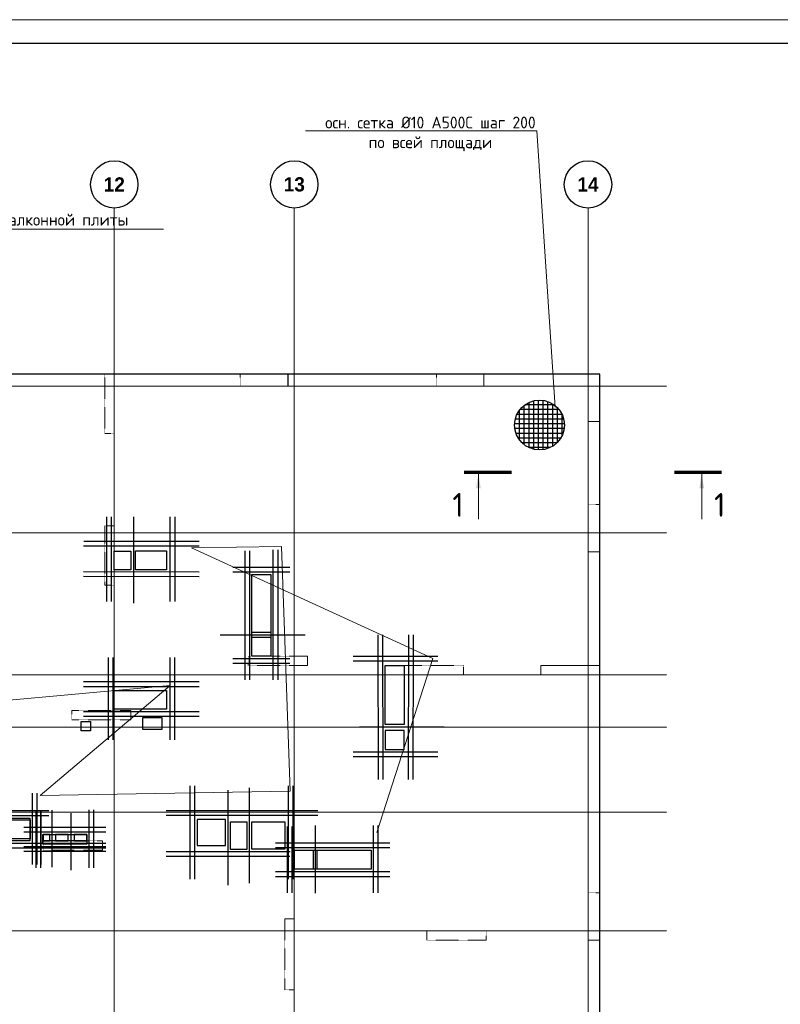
# Model space of a CAD drawing. Header units: millimetres. Extents: x -42044588 to 856694, y -806701 to 941911.
# Tile 203 of 256: x -66564 to -50508, y -279022 to -258229. Entities that reach past the tile are written whole.
import ezdxf
from ezdxf import colors
from ezdxf.entities.mleader import LeaderData, LeaderLine
from ezdxf.math import Vec2, Vec3

# ---------------------------------------------------------------- set-up
doc = ezdxf.new("R2010")
doc.units = ezdxf.units.MM
for name, pattern in [('______5', [1100, 800, -100, 100, -100]), ('DASHED', [7, 5, -2, 0]), ('осевая', [50.8, 31.75, -6.35, 6.35, -6.35])]:
    doc.linetypes.add(name, pattern=pattern)
for name, color, linetype, lineweight in [('907Сл Осевые', 1, 'Continuous', 0), ('_0.25', 114, 'Continuous', 25), ('_0.5', 94, 'Continuous', 50), ('Оси', 40, '______5', 18), ('Перекрытие ж_бетон', 1, 'Continuous', 30), ('подоснова', 151, 'Continuous', 5), ('РАЗМЕРЫ', 1, 'Continuous', 9), ('СТЕНЫ', 3, 'Continuous', 30), ('ТОНКИЕ', 7, 'Continuous', 9), ('Узлы', 7, 'Continuous', 0)]:
    doc.layers.add(name, color=color, linetype=linetype, lineweight=lineweight)
doc.layers.add('Колонна_ бетон', color=7, linetype='Continuous', lineweight=50, true_color=0xb4b496)
doc.layers.add('ТОЛСТЫЕ_ОСНОВНЫЕ', color=6, linetype='Continuous')
doc.styles.add('Century Gothic', font='GOTHIC.TTF')
doc.styles.add('GOST-2.304_Type-B', font='GOST_Common.ttf')

# ---------------------------------------------------------------- blocks, each defined once
blk = doc.blocks.new('*U6686')
at = {"layer": 'ТОЛСТЫЕ_ОСНОВНЫЕ', "color": 6}
blk.add_lwpolyline([(20, 5), (886, 5), (886, 415), (20, 415)], close=True, dxfattribs=at)
at = {"layer": 'ТОНКИЕ'}
blk.add_lwpolyline([(0, 0), (891, 0), (891, 420), (0, 420)], close=True, dxfattribs=at)
blk = doc.blocks.new('NSY101')
at = {"color": 0, "linetype": 'ByBlock', "lineweight": -2}
blk.add_circle((0, 0), 50, dxfattribs=at)
blk = doc.blocks.new('СЛОЖНЫЙ_ОБЪЕКТ_19')
at = {"layer": 'Оси', "color": 16, "linetype": 'Continuous', "lineweight": 25, "transparency": 33554687, "xscale": 9.999999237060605, "yscale": 9.999999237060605, "zscale": 9.999999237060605}
blk.add_blockref('NSY101', (41513, -989), dxfattribs=at)
at = {"layer": 'Оси', "color": 16, "linetype": 'Continuous', "lineweight": 25, "transparency": 33554687, "insert": (41513, -989), "char_height": 300, "width": 620, "attachment_point": 5, "style": 'Century Gothic'}
blk.add_mtext('\\A1;{\\fCentury Gothic|i0|b1;\\H300.000000;\\W1.000000;\\C16;12}\\P', dxfattribs=at)
blk = doc.blocks.new('СЛОЖНЫЙ_ОБЪЕКТ_20')
at = {"layer": 'Оси', "color": 16, "linetype": 'Continuous', "lineweight": 25, "transparency": 33554687, "xscale": 9.999999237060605, "yscale": 9.999999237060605, "zscale": 9.999999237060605}
blk.add_blockref('NSY101', (45313, -989), dxfattribs=at)
at = {"layer": 'Оси', "color": 16, "linetype": 'Continuous', "lineweight": 25, "transparency": 33554687, "insert": (45313, -989), "char_height": 300, "width": 620, "attachment_point": 5, "style": 'Century Gothic'}
blk.add_mtext('\\A1;{\\fCentury Gothic|i0|b1;\\H300.000000;\\W1.000000;\\C16;13}\\P', dxfattribs=at)
blk = doc.blocks.new('СЛОЖНЫЙ_ОБЪЕКТ_21')
at = {"layer": 'Оси', "color": 16, "linetype": 'Continuous', "lineweight": 25, "transparency": 33554687, "xscale": 9.999999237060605, "yscale": 9.999999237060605, "zscale": 9.999999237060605}
blk.add_blockref('NSY101', (51513, -989), dxfattribs=at)
at = {"layer": 'Оси', "color": 16, "linetype": 'Continuous', "lineweight": 25, "transparency": 33554687, "insert": (51513, -989), "char_height": 300, "width": 620, "attachment_point": 5, "style": 'Century Gothic'}
blk.add_mtext('\\A1;{\\fCentury Gothic|i0|b1;\\H300.000000;\\W1.000000;\\C16;14}\\P', dxfattribs=at)
blk = doc.blocks.new('оси блок 2')
at = {"layer": 'Оси', "color": 16, "linetype": 'осевая', "lineweight": 0, "ltscale": 0.25, "transparency": 33554687}
for p, q in [((-48904.7, -322543), (-48904.7, -347914.1)), ((-45104.7, -322543), (-45104.7, -347914.1)), ((-38904.7, -322543), (-38904.7, -347914.1)), ((-89822.3, -326301.3), (-37238.5, -326301.3)), ((-89822.3, -329401.3), (-37238.5, -329401.3)), ((-89822.3, -332401.3), (-37238.5, -332401.3)), ((-89822.3, -333501.3), (-37238.5, -333501.3)), ((-89822.3, -335301.3), (-37238.5, -335301.3)), ((-89822.3, -337801.3), (-37238.5, -337801.3))]:
    blk.add_line(p, q, dxfattribs=at)
at = {"layer": 'Оси', "color": 16, "linetype": 'Continuous', "lineweight": 25, "transparency": 33554687}
for name in ['СЛОЖНЫЙ_ОБЪЕКТ_19', 'СЛОЖНЫЙ_ОБЪЕКТ_20', 'СЛОЖНЫЙ_ОБЪЕКТ_21']:
    blk.add_blockref(name, (-90418.2, -321053.5), dxfattribs=at)
blk = doc.blocks.new('подложка стн 1-го этажа')
at = {"layer": 'Колонна_ бетон', "color": 252, "linetype": 'DASHED', "lineweight": 0, "ltscale": 0.5, "true_color": 0x939598, "transparency": 33554687}
for p, q in [((55094, 26362, -200), (55094, 26362, -200)), ((54844, 26112, -200), (54844, 26112, -200)), ((44644, 23162, -200), (44644, 23162, -200)), ((44644, 23162, -200), (44844, 23162, -200)), ((44644, 23162, -200), (44644, 21912, -200)), ((44844, 23162, -200), (44844, 23162, -200)), ((44844, 21912, -200), (44844, 23162, -200)), ((44844, 21912, -200), (44644, 21912, -200)), ((44644, 21912, -200), (44644, 21912, -200)), ((44844, 21912, -200), (44844, 21912, -200)), ((47669, 20412, -200), (47669, 20212, -200)), ((48919, 20412, -200), (47669, 20412, -200)), ((47669, 20412, -200), (47669, 20412, -200)), ((48919, 20412, -200), (48919, 20412, -200)), ((48919, 20212, -200), (48919, 20412, -200)), ((47669, 20212, -200), (47669, 20212, -200)), ((48919, 20212, -200), (47669, 20212, -200)), ((48919, 20212, -200), (48919, 20212, -200)), ((50964, 20212, -200), (50964, 20012, -200)), ((50964, 20212, -200), (50964, 20212, -200)), ((52214, 20212, -200), (50964, 20212, -200)), ((52214, 20212, -200), (52214, 20012, -200)), ((52214, 20212, -200), (52214, 20212, -200)), ((50964, 20012, -200), (50964, 20012, -200)), ((50964, 20012, -200), (52214, 20012, -200)), ((52214, 20012, -200), (52214, 20012, -200)), ((43944, 19062, -200), (43944, 19262, -200)), ((43944, 19262, -200), (43944, 19262, -200)), ((45194, 19262, -200), (43944, 19262, -200)), ((45194, 19262, -200), (45194, 19262, -200)), ((45194, 19262, -200), (45194, 19062, -200)), ((43944, 19062, -200), (43944, 19062, -200)), ((45194, 19062, -200), (43944, 19062, -200)), ((45194, 19062, -200), (45194, 19062, -200)), ((43343, 16512, -200), (43343, 16512, -200)), ((44593, 16512, -200), (43343, 16512, -200)), ((43343, 16512, -200), (43343, 16312, -200)), ((44593, 16512, -200), (44593, 16512, -200)), ((44593, 16312, -200), (44593, 16512, -200)), ((43343, 16312, -200), (43343, 16312, -200)), ((43343, 16312, -200), (44593, 16312, -200)), ((44593, 16312, -200), (44593, 16312, -200)), ((48644, 14862, -200), (48444, 14862, -200)), ((48444, 14862, -200), (48444, 14862, -200)), ((48444, 13362, -200), (48444, 14862, -200)), ((48644, 14862, -200), (48644, 14862, -200)), ((48644, 14862, -200), (48644, 13362, -200)), ((51444, 14412, -200), (51444, 14612, -200)), ((51444, 14612, -200), (51444, 14612, -200)), ((51444, 14612, -200), (52694, 14612, -200)), ((52694, 14612, -200), (52694, 14412, -200)), ((52694, 14612, -200), (52694, 14612, -200)), ((51444, 14412, -200), (51444, 14412, -200)), ((52694, 14412, -200), (51444, 14412, -200)), ((52694, 14412, -200), (52694, 14412, -200)), ((48444, 13362, -200), (48644, 13362, -200)), ((48444, 13362, -200), (48444, 13362, -200)), ((48644, 13362, -200), (48644, 13362, -200))]:
    blk.add_line(p, q, dxfattribs=at)
for points, elevation in [([(44644, 26362), (44844, 26362), (44844, 25112), (44644, 25112)], -560), ([(47504, 26362), (48504, 26362), (48504, 26112), (47504, 26112)], -360), ([(47504, 26362), (48514, 26362), (48514, 26112), (47504, 26112)], -560), ([(51644, 26362), (52644, 26362), (52644, 26112), (51644, 26112)], -360), ([(54844, 26362), (55094, 26362), (55094, 25362), (54844, 25362)], -560), ([(54844, 23612), (55094, 23612), (55094, 22612), (54844, 22612)], -360), ([(54844, 23612), (55094, 23612), (55094, 22612), (54844, 22612)], -560), ([(55094, 20212), (53844, 20212), (53844, 20012), (55094, 20012)], -560), ([(54844, 15412), (55094, 15412), (55094, 14412), (54844, 14412)], -560)]:
    blk.add_lwpolyline(points, close=True, dxfattribs=dict(at, elevation=elevation))
at = {"layer": 'СТЕНЫ', "color": 252, "linetype": 'DASHED', "lineweight": 0, "ltscale": 0.5, "true_color": 0x939598, "transparency": 33554687}
for p, q in [((53844, 20212, -200), (54844, 20212, -200)), ((53844, 20012, -200), (53844, 20212, -200)), ((53844, 20212, -200), (53844, 20212, -200)), ((54844, 20212, -200), (54844, 20212, -200)), ((53844, 20012, -200), (53844, 20012, -200)), ((53844, 20012, -200), (54844, 20012, -200)), ((54844, 20012, -200), (54844, 20012, -200))]:
    blk.add_line(p, q, dxfattribs=at)
blk = doc.blocks.new('_None')
blk = doc.blocks.new('*U4607')
at = {"layer": '_0.25', "ltscale": 100}
blk.add_lwpolyline([(0, 402), (1619, 402), (1619, 0), (0, 0)], close=True, dxfattribs=at)
at = {"layer": '_0.5', "color": 7, "lineweight": 30, "ltscale": 100}
for p, q in [((-150, 902), (-150, -500)), ((-50, 902), (-50, -500)), ((1669, -500), (1669, 927)), ((1769, -500), (1769, 927)), ((2019, 552), (-400, 552)), ((2019, 452), (-400, 452)), ((-400, -50), (2019, -50)), ((-400, -150), (2019, -150))]:
    blk.add_line(p, q, dxfattribs=at)
blk = doc.blocks.new('*U6776')
at = {"layer": '_0.25', "ltscale": 100}
blk.add_lwpolyline([(0, 130), (920, 130), (920, 0), (0, 0)], close=True, dxfattribs=at)
at = {"layer": '_0.5', "color": 7, "lineweight": 30, "ltscale": 100}
for p, q in [((-150, 630), (-150, -500)), ((-50, 630), (-50, -500)), ((970, -500), (970, 655)), ((1070, -500), (1070, 655)), ((1320, 280), (-256, 280)), ((1320, 180), (-256, 180)), ((-400, -50), (1320, -50)), ((-400, -150), (1320, -150))]:
    blk.add_line(p, q, dxfattribs=at)
blk = doc.blocks.new('*U6775')
at = {"layer": '_0.25', "ltscale": 100}
blk.add_lwpolyline([(0, 480), (3320, 480), (3320, 0), (0, 0)], close=True, dxfattribs=at)
at = {"layer": '_0.5', "color": 7, "lineweight": 30, "ltscale": 100}
for p, q in [((-150, 980), (-150, -500)), ((-50, 980), (-50, -500)), ((3370, -500), (3370, 1005)), ((3470, -500), (3470, 1005)), ((3720, 630), (-400, 630)), ((3720, 530), (-400, 530)), ((-400, -50), (3720, -50)), ((-400, -150), (3720, -150))]:
    blk.add_line(p, q, dxfattribs=at)
blk = doc.blocks.new('*U6770')
at = {"layer": '_0.25', "ltscale": 100}
blk.add_lwpolyline([(0, 1722), (401, 1722), (401, 0), (0, 0)], close=True, dxfattribs=at)
at = {"layer": '_0.5', "color": 7, "lineweight": 30, "ltscale": 100}
for p, q in [((-150, 2222), (-150, -500)), ((-50, 2222), (-50, -500)), ((451, -500), (451, 2247)), ((551, -500), (551, 2247)), ((801, 1872), (-400, 1872)), ((801, 1772), (-400, 1772)), ((-400, -50), (801, -50)), ((-400, -150), (801, -150))]:
    blk.add_line(p, q, dxfattribs=at)
blk = doc.blocks.new('*U6940')
at = {"layer": '_0.25', "ltscale": 100}
blk.add_lwpolyline([(0, 201), (930, 201), (930, 0), (0, 0)], close=True, dxfattribs=at)
at = {"layer": '_0.5', "color": 7, "lineweight": 30, "ltscale": 100}
for p, q in [((-150, 701), (-150, -500)), ((-50, 701), (-50, -500)), ((980, -500), (980, 726)), ((1080, -500), (1080, 726)), ((1330, 351), (-400, 351)), ((1330, 251), (-400, 251)), ((-400, -50), (1330, -50)), ((-400, -150), (1330, -150))]:
    blk.add_line(p, q, dxfattribs=at)
blk = doc.blocks.new('блочина')
at = {"layer": 'Перекрытие ж_бетон', "color": 4}
for points in [[(140763, 63798), (140763, 63398), (140413, 63398), (140413, 63798)], [(140861, 63400), (140861, 63800), (141511, 63800), (141511, 63400)], [(143317, 63300), (143717, 63300), (143717, 62080), (143317, 62080)], [(146133, 61378), (146533, 61378), (146533, 60138), (146133, 60138)], [(140413, 60455), (140413, 60855), (141513, 60855), (141513, 60455)], [(141413, 60030), (141013, 60030), (141013, 60280), (141413, 60280)], [(137963, 57720), (137963, 58120), (138633, 58120), (138633, 57720)], [(142763, 57580), (142763, 58130), (142163, 58130), (142163, 57580)], [(143213, 58078), (143213, 57498), (142862, 57498), (142862, 58078)], [(143313, 57500), (143313, 58080), (144013, 58080), (144013, 57500)], [(144613, 57478), (144613, 57078), (144213, 57078), (144213, 57478)], [(144693, 57080), (144693, 57480), (145833, 57480), (145833, 57080)]]:
    blk.add_lwpolyline(points, close=True, dxfattribs=at)
for points, elevation in [([(143318, 61978), (143716, 61978), (143716, 61578), (143318, 61578)], 4500), ([(139052, 57810), (138912, 57810), (138912, 57680), (139052, 57680)], 360), ([(139442, 57810), (139172, 57810), (139172, 57680), (139442, 57680)], 360), ([(139832, 57810), (139562, 57810), (139562, 57680), (139832, 57680)], 360)]:
    blk.add_lwpolyline(points, close=True, dxfattribs=dict(at, elevation=elevation))
at = {"layer": 'Перекрытие ж_бетон', "color": 4, "ltscale": 100}
blk.add_lwpolyline([(139913, 60198), (139913, 59998), (139713, 59998), (139713, 60198)], close=True, dxfattribs=at)
at = {"layer": 'РАЗМЕРЫ', "color": 4, "lineweight": 30}
blk.add_lwpolyline([(146533, 60010), (146133, 60010), (146133, 59610), (146533, 59610)], close=True, dxfattribs=at)

msp = doc.modelspace()

# ---------------------------------------------------------------- linework, layer by layer
at = {"color": 2, "lineweight": 25, "ltscale": 100}
for p, q in [((-55818.955, -266313.872), (-55818.955, -267263.648)), ((-55718.955, -266278.031), (-55718.955, -267299.489)), ((-55618.955, -266263.241), (-55618.955, -267314.279)), ((-55518.955, -266267.708), (-55518.955, -267309.812)), ((-55418.955, -266291.949), (-55418.955, -267285.571)), ((-55318.955, -266339.152), (-55318.955, -267238.367)), ((-56018.955, -266480.755), (-56018.955, -267096.765)), ((-55180.457, -266464.321), (-56005.545, -266464.321)), ((-55918.955, -266376.216), (-55918.955, -267201.304)), ((-55284.996, -266364.321), (-55901.006, -266364.321)), ((-55218.955, -266417.987), (-55218.955, -267159.533)), ((-55067.482, -266764.321), (-56118.52, -266764.321)), ((-55082.272, -266664.321), (-56103.73, -266664.321)), ((-55118.113, -266564.321), (-56067.889, -266564.321)), ((-55118.955, -266558.981), (-55118.955, -267018.539)), ((-55071.949, -266864.321), (-56114.053, -266864.321)), ((-55096.19, -266964.321), (-56089.812, -266964.321)), ((-55143.394, -267064.321), (-56042.609, -267064.321)), ((-55222.228, -267164.321), (-55963.774, -267164.321)), ((-55363.222, -267264.321), (-55822.78, -267264.321))]:
    msp.add_line(p, q, dxfattribs=at)
at = {"lineweight": 30}
for p, q in [((-64734.33, -268725.12, -720), (-64734.33, -270515.12, -720)), ((-64634.33, -268725.12, -720), (-64634.33, -270515.12, -720)), ((-64162.594, -268729.87, -360), (-64162.594, -270549.87, -360)), ((-63391.682, -268725.12, -720), (-63391.682, -270515.12, -720)), ((-63291.682, -268725.12, -720), (-63291.682, -270515.12, -720)), ((-62771.682, -269245.12, -720), (-65208.919, -269251.704, -720)), ((-62771.682, -269345.12, -720), (-65218.515, -269350.393, -720)), ((-62771.682, -269895.12, -720), (-65218.515, -269889.848, -720)), ((-62771.682, -269995.12, -720), (-65218.515, -269989.848, -720)), ((-62329.617, -271217.664, 120.058), (-60539.617, -271217.664, 120.058)), ((-59005.556, -271220.028, -360), (-58998.972, -274275.098, -360)), ((-58905.556, -271220.028, -360), (-58898.972, -274275.098, -360)), ((-58355.556, -271220.028, -360), (-58362.139, -274275.098, -360)), ((-58255.556, -271220.028, -360), (-58262.139, -274275.098, -360)), ((-64696.433, -271695.028, -720), (-64696.433, -273435.028, -720)), ((-64596.433, -271695.028, -720), (-64596.433, -273435.028, -720)), ((-63396.025, -271695.028, -720), (-63396.025, -273435.028, -720)), ((-63296.025, -271695.028, -720), (-63296.025, -273435.028, -720)), ((-59525.556, -271671.064, -360), (-57735.556, -271671.064, -360)), ((-59525.556, -271771.064, -360), (-57735.556, -271771.064, -360)), ((-62776.229, -272215.028, -720), (-65216.433, -272215.028, -720)), ((-62776.229, -272315.028, -720), (-65216.433, -272315.028, -720)), ((-62776.229, -272842.403, -160), (-65216.433, -272842.403, -160)), ((-62776.229, -272942.403, -160), (-65216.433, -272942.403, -160)), ((-57603.277, -273168.007), (-59393.277, -273168.007)), ((-59525.556, -273687.601, -360), (-57735.556, -273687.601, -360)), ((-59525.556, -273787.601, -360), (-57735.556, -273787.601, -360)), ((-62965.067, -276380.86, -360), (-62965.067, -274410.98, -360)), ((-62865.067, -276380.86, -360), (-62865.067, -274410.98, -360)), ((-61722.891, -274452.365, -360), (-61721.606, -276462.201, -360)), ((-60892.739, -276380.86, -360), (-60892.739, -274410.98, -360)), ((-60792.739, -276380.86, -360), (-60792.739, -274410.98, -360)), ((-62171.618, -274499.304, -360), (-62170.334, -276509.14, -360)), ((-60271.685, -274934.901, -360), (-63470.067, -274934.901, -360)), ((-60271.685, -275034.901, -360), (-63470.067, -275034.901, -360)), ((-60329.822, -275246.274, -360), (-60329.822, -276671.912, -360)), ((-60856.49, -275799.362, -160), (-63470.067, -275799.362, -160)), ((-60863.9, -275899.362, -160), (-63470.067, -275899.362, -160))]:
    msp.add_line(p, q, dxfattribs=at)
at = {"ltscale": 100}
msp.add_circle((-55592.327, -266788.76), 526.193, dxfattribs=at)
at = {"layer": '907Сл Осевые', "color": 7, "lineweight": 30}
for p, q in [((-65886.161, -274922.896, 170.8), (-65885.927, -276129.152, -189.2)), ((-65484.821, -274984.521, 90.707), (-65484.588, -276190.777, -269.293))]:
    msp.add_line(p, q, dxfattribs=at)
at = {"layer": 'Перекрытие ж_бетон', "elevation": -360}
msp.add_lwpolyline([(-57366.405, -282617.402), (-54316.405, -282617.402), (-54316.405, -265717.403), (-64366.405, -265717.403), (-64366.405, -265717.403), (-67716.405, -265717.403), (-67716.405, -265717.403), (-69516.405, -265717.403)], dxfattribs=at)
at = {"layer": 'Узлы', "color": 1, "linetype": 'Continuous', "lineweight": 0}
for p, q in [((-56881.292, -267824.747, 2740), (-56881.292, -268774.747, 2740)), ((-52167.192, -267824.747, 2740), (-52167.192, -268774.747, 2740))]:
    msp.add_line(p, q, dxfattribs=at)
at = {"layer": 'Узлы', "color": 1, "linetype": 'Continuous', "lineweight": 0, "const_width": 70, "elevation": 2740}
for points in [[(-57181.292, -267789.747), (-56181.292, -267789.747)], [(-51746.153, -267789.747), (-52746.153, -267789.747)]]:
    msp.add_lwpolyline(points, dxfattribs=at)
at = {"layer": 'Узлы', "color": 1, "linetype": 'Continuous', "lineweight": 0}
for points in [[(-56881.292, -267824.747, 2740), (-56931.57, -268125.197, 2740), (-56831.014, -268125.197, 2740)], [(-52167.192, -267824.747, 2740), (-52217.47, -268125.197, 2740), (-52116.914, -268125.197, 2740)]]:
    msp.add_solid(points, dxfattribs=at)

# ---------------------------------------------------------------- block references
at = {"xscale": 100, "yscale": 100, "zscale": 100}
msp.add_blockref('*U6686', (-109039.712, -300229.291), dxfattribs=at)
for name, p in [('подложка стн 1-го этажа', (-109410.328, -292079.197, 200)), ('блочина', (-204979.119, -333247.553, 200))]:
    msp.add_blockref(name, p)
at = {"ltscale": 100}
for name, p in [('*U6770', (-61661.404, -271669.403, 4340)), ('*U6775', (-69666.404, -275569.403, -160)), ('*U6940', (-66075.837, -275638.501)), ('*U6776', (-66066.904, -275567.403, 200)), ('*U4607', (-60766.292, -276169.403, -160))]:
    msp.add_blockref(name, p, dxfattribs=at)
at = {"layer": 'РАЗМЕРЫ'}
msp.add_blockref('оси блок 2', (-15661.687, 60333.919, -360), dxfattribs=at)

# ---------------------------------------------------------------- texts
at = {"layer": 'Узлы', "color": 1, "linetype": 'Continuous', "lineweight": 0, "char_height": 500, "attachment_point": 5, "style": 'GOST-2.304_Type-B'}
for insert in [(-57311.292, -268474.747, 2740), (-51785.956, -268474.747, 2740)]:
    msp.add_mtext_dynamic_manual_height_columns('1', width=723.87981, gutter_width=25, heights=[0], dxfattribs=dict(at, insert=insert))

# ---------------------------------------------------------------- leaders
at = {"layer": 'подоснова', "color": 2, "ltscale": 0.3}
ml = msp.add_multileader_mtext('Standard', dxfattribs=at)
ml.set_content('осн. сетка %%C10 А500С шаг 200\\Pпо всей площади', color=2, style='GOST-2.304_Type-B')
ml.set_leader_properties(color=256, linetype='ByLayer', lineweight=15)
ml.set_arrow_properties(name='NONE')
ml.build(insert=Vec2(0, 0))
ml.multileader.update_dxf_attribs({"text_left_attachment_type": 6, "text_right_attachment_type": 6, "dogleg_length": 0.1, "arrow_head_size": 18})
ctx = ml.context
ctx.base_point, ctx.char_height, ctx.arrow_head_size, ctx.landing_gap_size, ctx.plane_origin = Vec3(-60139.761, -260575.996), 250, 18, 20, Vec3(-57330.69, -261709.438)
ctx.left_attachment, ctx.right_attachment, ctx.text_align_type = 6, 6, 1
notes = []
notes.append((ctx, [(1, (1, 1, 0), (-55646.63, -260575.996), (-1, 0), 0.1, [(0, [(-55263.127, -266408.918)], 0, [])])]))
ctx.mtext.insert, ctx.mtext.alignment, ctx.mtext.flow_direction = Vec3(-57893.246, -260275.996), 2, 5
ml = msp.add_multileader_mtext('Standard', dxfattribs=at)
ml.set_content('\\pxi0.391,qc;{\\C80;См. узел армирование балконной плиты}', color=2, style='GOST-2.304_Type-B')
ml.set_leader_properties(color=256, linetype='ByLayer', lineweight=15)
ml.set_arrow_properties(name='NONE')
ml.build(insert=Vec2(0, 0))
ml.multileader.update_dxf_attribs({"text_left_attachment_type": 6, "text_right_attachment_type": 6, "dogleg_length": 0.1, "arrow_head_size": 18})
ctx = ml.context
ctx.base_point, ctx.char_height, ctx.arrow_head_size, ctx.landing_gap_size, ctx.plane_origin = Vec3(-70410.501, -262652.845), 250, 18, 20, Vec3(-77894.754, -262499.589)
ctx.left_attachment, ctx.right_attachment, ctx.text_align_type = 6, 6, 1
notes.append((ctx, [(0, (1, 1, 0), (-70410.601, -262652.845), (1, 0), 0.1, [(0, [(-70760.502, -263537.498)], 0, [])])]))
ctx.mtext.insert, ctx.mtext.alignment, ctx.mtext.flow_direction = Vec3(-67400.539, -262327.845), 2, 5
ml = msp.add_multileader_mtext('Standard', dxfattribs=at)
ml.set_content('1 %%C12  А500С', color=2, style='GOST-2.304_Type-B')
ml.set_leader_properties(color=256, linetype='ByLayer', lineweight=15)
ml.set_arrow_properties(name='NONE')
ml.build(insert=Vec2(0, 0))
ml.multileader.update_dxf_attribs({"text_left_attachment_type": 6, "text_right_attachment_type": 6, "dogleg_length": 0.1, "arrow_head_size": 18})
ctx = ml.context
ctx.base_point, ctx.char_height, ctx.arrow_head_size, ctx.landing_gap_size, ctx.plane_origin = Vec3(-69049.06, -272637.878, 360), 250, 18, 20, Vec3(-66925.998, -269157.968, 360)
ctx.left_attachment, ctx.right_attachment, ctx.text_align_type = 6, 6, 1
notes.append((ctx, [(1, (1, 1, 0), (-67227.142, -272637.878, 360), (-1, 0), 0.1, [(6, [(-68432.311, -274933.289, 360)], 0, []), (7, [(-59022.859, -275392.519, 360), (-57844.225, -271720.99, 360), (-62934.841, -269381.846, 360), (-61039.319, -269352.814, 360), (-60851.628, -274519.787, 360), (-66128.581, -274613.644, 360), (-63385.183, -272289.11, 360)], 0, [])])]))
ctx.mtext.insert, ctx.mtext.alignment, ctx.mtext.flow_direction = Vec3(-68138.151, -272337.878, 360), 2, 5
for ctx, leaders in notes:
    for number, flags, end, landing, length, lines in leaders:
        leader = LeaderData()
        leader.index, (leader.has_last_leader_line, leader.has_dogleg_vector, leader.attachment_direction) = number, flags
        leader.last_leader_point, leader.dogleg_vector, leader.dogleg_length = Vec3(end), Vec3(landing), length
        for number, points, colour, breaks in lines:
            line = LeaderLine()
            line.index, line.vertices, line.color, line.breaks = number, Vec3.list(points), colors.encode_raw_color(colour), breaks
            leader.lines.append(line)
        ctx.leaders.append(leader)

doc.saveas('drawing.dxf')
